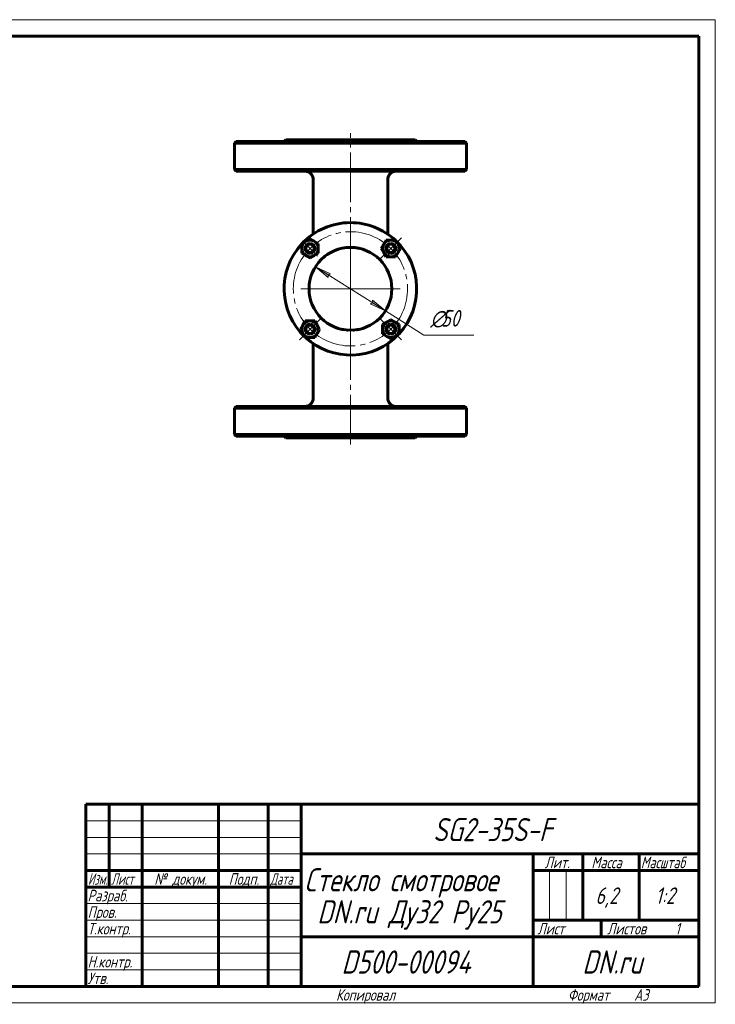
# Model space of a CAD drawing. Header units: millimetres. Extents: x 0 to 420, y 0 to 297.
# Tile 3 of 3: x 210 to 420, y 0 to 297. Entities that reach past the tile are written whole.
import ezdxf

# ---------------------------------------------------------------- set-up
doc = ezdxf.new("R2010")
doc.units = ezdxf.units.MM
for name, pattern in [('K5LT_AXLED', [19.5, 15, -1.5, 1.5, -1.5]), ('K5LT_BASIC', [0]), ('K5LT_THIN', [0])]:
    doc.linetypes.add(name, pattern=pattern)
doc.layers.add('Системный слой', color=7, linetype='Continuous')
doc.layers.add('Системный слой (1)', color=7, linetype='Continuous', true_color=0x6c6c6c)
doc.styles.add('KDIMTEXTSTYLE', font='GOST_AU.SHX', dxfattribs={"width": 0.96, "oblique": 15, "height": 5})
doc.styles.add('KTEXTSTYLE', font='GOST_AU.SHX', dxfattribs={"width": 0.96, "height": 5})
doc.dimstyles.new('KDIMSTYLE (0.50)', dxfattribs={"dimtxt": 5, "dimasz": 1, "dimexe": 2, "dimexo": 0, "dimgap": 1, "dimtad": 1, "dimlfac": 2, "dimtxsty": 'KDIMTEXTSTYLE', "dimsah": 1, "dimcen": 0, "dimdle": 1, "dimadec": 0, "dimazin": 0, "dimtfac": 0.667, "dimtmove": 0, "dimatfit": 3, "dimfxl": 1, "dimtvp": 1, "dimtolj": 1, "dimtzin": 0, "dimarcsym": 0})

# ---------------------------------------------------------------- blocks, each defined once
blk = doc.blocks.new('U48')
at = {"layer": 'Системный слой (1)', "linetype": 'K5LT_BASIC', "lineweight": 60}
for p, q in [((307.46, 203.43), (307.16, 203.5)), ((307.77, 203.38), (307.46, 203.43)), ((308.08, 203.33), (307.77, 203.38))]:
    blk.add_line(p, q, dxfattribs=at)
blk = doc.blocks.new('U49')
at = {"layer": 'Системный слой (1)', "linetype": 'K5LT_BASIC', "lineweight": 60}
for p, q in [((301.79, 225.26), (301.91, 225.36)), ((301.91, 225.36), (302.05, 225.48)), ((302.05, 225.48), (302.22, 225.61))]:
    blk.add_line(p, q, dxfattribs=at)
blk = doc.blocks.new('U50')
at = {"layer": 'Системный слой (1)', "linetype": 'K5LT_BASIC', "lineweight": 60}
for p, q in [((307.51, 227.98), (308.02, 228.07)), ((308.02, 228.07), (308.54, 228.14)), ((308.54, 228.14), (309.06, 228.18)), ((309.43, 228.2), (310.49, 228.19)), ((310.49, 228.19), (311.53, 228.09)), ((311.53, 228.09), (312.53, 227.91))]:
    blk.add_line(p, q, dxfattribs=at)
blk = doc.blocks.new('U51')
at = {"layer": 'Системный слой (1)', "linetype": 'K5LT_BASIC', "lineweight": 60}
for start, end in [(90, 136.6424), (47.297, 90), (137.297, 226.6424), (317.297, 46.6424), (227.297, 316.6424)]:
    blk.add_arc((309.85, 215.7), 20, start, end, dxfattribs=at)
blk = doc.blocks.new('U52')
at = {"layer": 'Системный слой (1)', "linetype": 'K5LT_BASIC', "lineweight": 60}
for p, q in [((303.75, 204.79), (303.47, 204.96)), ((304.06, 204.63), (303.75, 204.79)), ((304.38, 204.46), (304.06, 204.63))]:
    blk.add_line(p, q, dxfattribs=at)
blk = doc.blocks.new('U53')
at = {"layer": 'Системный слой (1)', "linetype": 'K5LT_BASIC', "lineweight": 60}
for p, q in [((307.46, 203.43), (307.16, 203.5)), ((307.77, 203.38), (307.46, 203.43)), ((308.08, 203.33), (307.77, 203.38))]:
    blk.add_line(p, q, dxfattribs=at)
blk = doc.blocks.new('U54')
at = {"layer": 'Системный слой (1)', "linetype": 'K5LT_BASIC', "lineweight": 60}
for p, q in [((301.79, 225.26), (301.91, 225.36)), ((301.91, 225.36), (302.05, 225.48)), ((302.05, 225.48), (302.22, 225.61))]:
    blk.add_line(p, q, dxfattribs=at)
blk = doc.blocks.new('U55')
at = {"layer": 'Системный слой (1)', "linetype": 'K5LT_BASIC', "lineweight": 60}
for p, q in [((307.51, 227.98), (308.02, 228.07)), ((308.02, 228.07), (308.54, 228.14)), ((308.54, 228.14), (309.06, 228.18)), ((309.43, 228.2), (310.49, 228.19)), ((310.49, 228.19), (311.53, 228.09)), ((311.53, 228.09), (312.53, 227.91))]:
    blk.add_line(p, q, dxfattribs=at)
blk = doc.blocks.new('U56')
at = {"layer": 'Системный слой (1)', "linetype": 'K5LT_BASIC', "lineweight": 60}
for p, q in [((303.75, 204.79), (303.47, 204.96)), ((304.06, 204.63), (303.75, 204.79)), ((304.38, 204.46), (304.06, 204.63))]:
    blk.add_line(p, q, dxfattribs=at)
blk = doc.blocks.new('U57')
at = {"layer": 'Системный слой (1)', "linetype": 'K5LT_BASIC', "lineweight": 60}
for p, q in [((308.85, 203.24), (308.72, 203.25)), ((308.97, 203.23), (308.85, 203.24)), ((309.1, 203.23), (308.97, 203.23)), ((310.79, 203.24), (310.64, 203.23)), ((310.93, 203.25), (310.79, 203.24)), ((311.08, 203.26), (310.93, 203.25))]:
    blk.add_line(p, q, dxfattribs=at)
blk = doc.blocks.new('U58')
at = {"layer": 'Системный слой (1)', "linetype": 'K5LT_BASIC', "lineweight": 60}
for p, q in [((308.85, 203.24), (308.72, 203.25)), ((308.97, 203.23), (308.85, 203.24)), ((309.1, 203.23), (308.97, 203.23)), ((310.79, 203.24), (310.64, 203.23)), ((310.93, 203.25), (310.79, 203.24)), ((311.08, 203.26), (310.93, 203.25))]:
    blk.add_line(p, q, dxfattribs=at)
blk = doc.blocks.new('U59')
at = {"layer": 'Системный слой (1)', "linetype": 'K5LT_BASIC', "lineweight": 60}
for p, q in [((311.83, 203.36), (311.64, 203.33)), ((312.02, 203.39), (311.83, 203.36)), ((312.2, 203.43), (312.02, 203.39))]:
    blk.add_line(p, q, dxfattribs=at)
blk = doc.blocks.new('U60')
at = {"layer": 'Системный слой (1)', "linetype": 'K5LT_BASIC', "lineweight": 60}
for p, q in [((311.83, 203.36), (311.64, 203.33)), ((312.02, 203.39), (311.83, 203.36)), ((312.2, 203.43), (312.02, 203.39))]:
    blk.add_line(p, q, dxfattribs=at)
blk = doc.blocks.new('U61')
at = {"layer": 'Системный слой (1)', "linetype": 'K5LT_AXLED', "lineweight": 18}
for q in [(309.85, 230.7), (294.85, 215.7), (324.85, 215.7), (309.85, 200.7)]:
    blk.add_line((309.85, 215.7), q, dxfattribs=at)
blk = doc.blocks.new('D6')
at = {"layer": 'Системный слой (1)'}
for points in [[(303.86, 220.27), (299.28, 222.39), (303.16, 219.16), (303.09, 219.98)], [(320.41, 209.02), (316.54, 212.25), (316.61, 211.43), (315.84, 211.14)]]:
    blk.add_hatch(color=256, dxfattribs=at).paths.add_polyline_path(points)
at = {"layer": 'Системный слой (1)', "linetype": 'K5LT_THIN', "lineweight": 18}
for p, q in [((299.28, 222.39), (303.86, 220.27)), ((303.16, 219.16), (299.28, 222.39)), ((299.28, 222.39), (320.41, 209.02)), ((303.86, 220.27), (303.09, 219.98)), ((303.09, 219.98), (303.16, 219.16)), ((315.84, 211.14), (316.61, 211.43)), ((316.61, 211.43), (316.54, 212.25)), ((316.54, 212.25), (320.41, 209.02)), ((320.41, 209.02), (315.84, 211.14)), ((320.41, 209.02), (331.99, 201.7))]:
    blk.add_line(p, q, dxfattribs=at)
blk.add_wipeout([(333.99, 202.7), (333.99, 210.08), (344.63, 210.08), (344.63, 202.7)]).dxf.layer = 'Системный слой (1)'
blk.add_line((331.99, 201.7), (347.07, 201.7), dxfattribs=at)
at = {"layer": 'Системный слой (1)', "char_height": 5, "attachment_point": 1, "style": 'KTEXTSTYLE'}
for s, insert in [('\\H5.0;\\W1.000;\\Q15;\\Q15;\\W0.960;∅', (333.99, 209.29)), ('\\H5.0;\\W1.000;\\Q15;\\Q15;\\W0.960;50', (337.3, 209.29))]:
    blk.add_mtext(s, dxfattribs=dict(at, insert=insert))
blk = doc.blocks.new('KDIMARROW_01')
at = {"layer": 'Системный слой'}
blk.add_hatch(color=0, dxfattribs=at).paths.add_polyline_path([(0, 0), (-5, 0.66), (-4.5, 0), (-5, -0.66)])
at = {"layer": 'Системный слой', "color": 0, "linetype": 'K5LT_THIN', "lineweight": 18}
for p, q in [((-4.5, 0), (-5, 0.66)), ((-5, 0.66), (0, 0)), ((0, 0), (-5, -0.66)), ((-5, -0.66), (-4.5, 0))]:
    blk.add_line(p, q, dxfattribs=at)
at = {"layer": 'Системный слой (1)', "color": 0, "linetype": 'K5LT_THIN', "lineweight": 18}
blk.add_line((309.85, 215.7), (309.35, 215.7), dxfattribs=at)
blk = doc.blocks.new('U62')
at = {"layer": 'Системный слой (1)', "linetype": 'K5LT_AXLED', "lineweight": 18}
for p, q in [((297.65, 227.9), (295.35, 230.2)), ((322.05, 227.9), (325.23, 231.08)), ((299.95, 225.6), (297.65, 227.9)), ((318.86, 224.72), (322.05, 227.9)), ((300.83, 206.69), (297.65, 203.51)), ((318.86, 206.69), (322.05, 203.51)), ((297.65, 203.51), (294.47, 200.32)), ((322.05, 203.51), (325.23, 200.32))]:
    blk.add_line(p, q, dxfattribs=at)
for start, end in [(45, 135), (135, 225), (315, 45), (225, 315)]:
    blk.add_arc((309.85, 215.7), 17.25, start, end, dxfattribs=at)
blk = doc.blocks.new('U63')
at = {"linetype": 'K5LT_THIN', "lineweight": 18}
for p, q in [((0, 297), (420, 297)), ((420, 297), (420, 0)), ((230, 55), (295, 55)), ((230, 50), (295, 50)), ((230, 45), (295, 45)), ((369.96, 25), (369.96, 40)), ((374.98, 25), (374.98, 40)), ((230, 30), (295, 30)), ((230, 25), (295, 25)), ((230, 20), (295, 20)), ((230, 15), (295, 15)), ((230, 10), (295, 10)), ((420, 0), (0, 0))]:
    blk.add_line(p, q, dxfattribs=at)
at = {"linetype": 'K5LT_BASIC', "lineweight": 60}
for p, q in [((20, 292), (415, 292)), ((415, 292), (415, 5)), ((230, 60), (415, 60)), ((230, 5), (230, 60)), ((237, 35), (237, 60)), ((247, 5), (247, 60)), ((270, 5), (270, 60)), ((285, 5), (285, 60)), ((295, 5), (295, 60)), ((295, 45), (415, 45)), ((365, 5), (365, 45)), ((380, 25), (380, 45)), ((397, 25), (397, 45)), ((230, 40), (295, 40)), ((365, 40), (380, 40)), ((380, 40), (415, 40)), ((230, 35), (295, 35)), ((365, 25), (415, 25)), ((385.57, 20), (385.57, 25)), ((295, 20), (365, 20)), ((365, 20), (415, 20)), ((415, 5), (20, 5))]:
    blk.add_line(p, q, dxfattribs=at)
at = {"attachment_point": 1, "style": 'KTEXTSTYLE'}
for s, insert, char_height in [('\\H5.0;\\W1.000;\\Q15;\\Q15;\\W0.960;\\H7.00;SG2-35S-F', (334.83, 55.86), 7), ('\\H5.0;\\W1.000;\\Q15;\\Q15;\\W0.960;\\H3.50;Лит.', (368.47, 44.18), 3.5), ('\\H5.0;\\W1.000;\\Q15;\\Q15;\\W0.960;\\H3.50;Масса', (382.58, 44.18), 3.5), ('\\H5.0;\\W1.000;\\Q15;\\Q15;\\W0.926;\\H3.50;Масштаб', (397.52, 44.18), 3.5), ('\\H5.0;\\W1.000;\\Q15;\\Q15;\\W0.786;\\H3.50;Изм.', (230.62, 39.18), 3.5), ('\\H5.0;\\W1.000;\\Q15;\\Q15;\\W0.800;\\H3.50;Лист', (237.61, 39.18), 3.5), ('\\H5.0;\\W1.000;\\Q15;\\Q15;\\W0.960;\\H3.50;№ докум.', (250.63, 39.18), 3.5), ('\\H5.0;\\W1.000;\\Q15;\\Q15;\\W0.960;\\H3.50;Подп.', (273.1, 39.18), 3.5), ('\\H5.0;\\W1.000;\\Q15;\\Q15;\\W0.800;\\H3.50;Дата', (285.61, 39.18), 3.5), ('\\H5.0;\\W1.000;\\Q15;\\Q15;\\W0.960;\\H7.00;Стекло смотровое', (295.94, 40.69), 7), ('\\H5.0;\\W1.000;\\Q15;\\Q15;\\W0.960;\\H3.50;Разраб.', (230.5, 34.18), 3.5), ('\\H5.0;\\W1.000;\\Q15;\\Q15;\\W0.960;6,2', (383.82, 34.9), 5), ('\\H5.0;\\W1.000;\\Q15;\\Q15;\\W0.960;1:2', (401.92, 34.9), 5), ('\\H5.0;\\W1.000;\\Q15;\\Q15;\\W0.960;\\H7.00;DN.ru Ду32 Ру25', (299.83, 31.02), 7), ('\\H5.0;\\W1.000;\\Q15;\\Q15;\\W0.960;\\H3.50;Пров.', (230.5, 29.18), 3.5), ('\\H5.0;\\W1.000;\\Q15;\\Q15;\\W0.960;\\H3.50;Т.контр.', (230.5, 24.18), 3.5), ('\\H5.0;\\W1.000;\\Q15;\\Q15;\\W0.960;\\H3.50;Лист', (366.32, 24.18), 3.5), ('\\H5.0;\\W1.000;\\Q15;\\Q15;\\W0.960;\\H3.50;Листов', (387.36, 24.18), 3.5), ('\\H5.0;\\W1.000;\\Q15;\\Q15;\\W0.960;\\H3.50;1', (407.91, 24.18), 3.5), ('\\H5.0;\\W1.000;\\Q15;\\Q15;\\W0.960;\\H7.00;D500-00094', (307.15, 15.86), 7), ('\\H5.0;\\W1.000;\\Q15;\\Q15;\\W0.960;\\H7.00;DN.ru', (379.84, 15.86), 7), ('\\H5.0;\\W1.000;\\Q15;\\Q15;\\W0.960;\\H3.50;Н.контр.', (230.5, 14.18), 3.5), ('\\H5.0;\\W1.000;\\Q15;\\Q15;\\W0.960;\\H3.50;Утв.', (230.5, 9.18), 3.5), ('\\H5.0;\\W1.000;\\Q15;\\Q15;\\W0.960;\\H3.50;Копировал', (305.5, 4.18), 3.5), ('\\H5.0;\\W1.000;\\Q15;\\Q15;\\W0.960;\\H3.50;Формат', (375.5, 4.18), 3.5), ('\\H5.0;\\W1.000;\\Q15;\\Q15;\\W0.960;\\H3.50;A3', (395.5, 4.18), 3.5)]:
    blk.add_mtext(s, dxfattribs=dict(at, insert=insert, char_height=char_height))

msp = doc.modelspace()

# ---------------------------------------------------------------- linework, layer by layer
at = {"layer": 'Системный слой (1)', "linetype": 'K5LT_AXLED', "lineweight": 18}
for p, q in [((309.8493, 222.3643), (309.8493, 262.7041)), ((309.8493, 168.7041), (309.8493, 209.0438))]:
    msp.add_line(p, q, dxfattribs=at)
at = {"layer": 'Системный слой (1)', "linetype": 'K5LT_BASIC', "lineweight": 60}
for p, q in [((275.3493, 260.2041), (274.8493, 259.7041)), ((274.8493, 259.7041), (309.8493, 259.7041)), ((274.8493, 251.7041), (274.8493, 259.7041)), ((344.3493, 260.2041), (275.3493, 260.2041)), ((290.3493, 260.7041), (289.8493, 260.2041)), ((290.3493, 260.7041), (329.3493, 260.7041)), ((309.8493, 259.7041), (344.8493, 259.7041)), ((329.3493, 260.7041), (329.8493, 260.2041)), ((344.3493, 260.2041), (344.8493, 259.7041)), ((344.8493, 251.7041), (344.8493, 259.7041)), ((275.3493, 251.2041), (274.8493, 251.7041)), ((309.8493, 251.7041), (274.8493, 251.7041)), ((275.3493, 251.2041), (344.3493, 251.2041)), ((344.8493, 251.7041), (309.8493, 251.7041)), ((344.3493, 251.2041), (344.8493, 251.7041)), ((298.5993, 232.24), (298.5993, 248.7041)), ((321.0993, 232.24), (321.0993, 248.7041)), ((295.1517, 229.345), (296.4017, 230.0667)), ((295.1517, 227.9017), (295.1517, 229.345)), ((296.4017, 230.0667), (297.6517, 230.7884)), ((297.6517, 230.7884), (298.9017, 230.0667)), ((298.9017, 230.0667), (300.1517, 229.345)), ((300.1517, 229.345), (300.1517, 227.9017)), ((319.1601, 227.9017), (319.8818, 229.1517)), ((319.8818, 229.1517), (320.6035, 230.4017)), ((320.6035, 230.4017), (322.0469, 230.4017)), ((322.0469, 230.4017), (323.4902, 230.4017)), ((323.4902, 230.4017), (324.2119, 229.1517)), ((324.2119, 229.1517), (324.9336, 227.9017)), ((295.1517, 226.4583), (295.1517, 227.9017)), ((296.4017, 225.7366), (295.1517, 226.4583)), ((300.1517, 226.4583), (298.9017, 225.7366)), ((300.1517, 227.9017), (300.1517, 226.4583)), ((319.8818, 226.6517), (319.1601, 227.9017)), ((320.6035, 225.4017), (319.8818, 226.6517)), ((324.2119, 226.6517), (323.4902, 225.4017)), ((324.9336, 227.9017), (324.2119, 226.6517)), ((297.6517, 225.0149), (296.4017, 225.7366)), ((298.9017, 225.7366), (297.6517, 225.0149)), ((322.0469, 225.4017), (320.6035, 225.4017)), ((323.4902, 225.4017), (322.0469, 225.4017)), ((295.4866, 204.7565), (296.2083, 206.0065)), ((296.2083, 206.0065), (297.6517, 206.0065)), ((297.6517, 206.0065), (299.0951, 206.0065)), ((299.0951, 206.0065), (299.8167, 204.7565)), ((319.5469, 204.9499), (320.7969, 205.6715)), ((320.7969, 205.6715), (322.0469, 206.3932)), ((322.0469, 206.3932), (323.2969, 205.6715)), ((323.2969, 205.6715), (324.5469, 204.9499)), ((294.7649, 203.5065), (295.4866, 204.7565)), ((295.4866, 202.2565), (294.7649, 203.5065)), ((296.2083, 201.0065), (295.4866, 202.2565)), ((299.8167, 202.2565), (299.0951, 201.0065)), ((299.8167, 204.7565), (300.5384, 203.5065)), ((300.5384, 203.5065), (299.8167, 202.2565)), ((319.5469, 203.5065), (319.5469, 204.9499)), ((319.5469, 202.0631), (319.5469, 203.5065)), ((324.5469, 204.9499), (324.5469, 203.5065)), ((324.5469, 203.5065), (324.5469, 202.0631)), ((297.6517, 201.0065), (296.2083, 201.0065)), ((299.0951, 201.0065), (297.6517, 201.0065)), ((320.7969, 201.3414), (319.5469, 202.0631)), ((322.0469, 200.6197), (320.7969, 201.3414)), ((323.2969, 201.3414), (322.0469, 200.6197)), ((324.5469, 202.0631), (323.2969, 201.3414)), ((298.5993, 182.7041), (298.5993, 199.1681)), ((321.0993, 182.7041), (321.0993, 199.1681)), ((275.3493, 180.2041), (274.8493, 179.7041)), ((274.8493, 179.7041), (309.8493, 179.7041)), ((274.8493, 171.7041), (274.8493, 179.7041)), ((344.3493, 180.2041), (275.3493, 180.2041)), ((309.8493, 179.7041), (344.8493, 179.7041)), ((344.3493, 180.2041), (344.8493, 179.7041)), ((344.8493, 171.7041), (344.8493, 179.7041)), ((275.3493, 171.2041), (274.8493, 171.7041)), ((309.8493, 171.7041), (274.8493, 171.7041)), ((275.3493, 171.2041), (344.3493, 171.2041)), ((290.3493, 170.7041), (289.8493, 171.2041)), ((290.3493, 170.7041), (329.3493, 170.7041)), ((344.8493, 171.7041), (309.8493, 171.7041)), ((329.3493, 170.7041), (329.8493, 171.2041)), ((344.3493, 171.2041), (344.8493, 171.7041))]:
    msp.add_line(p, q, dxfattribs=at)
for centre in [(297.6517, 227.9017), (322.0469, 227.9017), (297.6517, 203.5065), (322.0469, 203.5065)]:
    msp.add_circle(centre, 1.25, dxfattribs=at)
for centre, radius, start, end in [((296.0993, 248.7041), 2.5, 0, 90), ((323.5993, 248.7041), 2.5, 90, 180), ((297.6517, 227.9017), 2.5, 120, 180), ((297.6517, 227.9017), 1.5, 90, 270), ((297.6517, 227.9017), 2.5, 60, 120), ((297.6517, 227.9017), 1.5, 270, 90), ((297.6517, 227.9017), 2.5, 0, 60), ((322.0469, 227.9017), 2.5, 150, 210), ((322.0469, 227.9017), 2.5, 90, 150), ((322.0469, 227.9017), 1.5, 90, 270), ((322.0469, 227.9017), 2.5, 30, 90), ((322.0469, 227.9017), 1.5, 270, 90), ((322.0469, 227.9017), 2.5, 330, 30), ((297.6517, 227.9017), 2.5, 180, 240), ((309.8493, 215.7041), 12.5, 0, 270), ((297.6517, 227.9017), 2.5, 300, 0), ((322.0469, 227.9017), 2.5, 210, 270), ((322.0469, 227.9017), 2.5, 270, 330), ((297.6517, 227.9017), 2.5, 240, 300), ((309.8493, 215.7041), 12.5, 270, 0), ((297.6517, 203.5065), 2.5, 90, 150), ((297.6517, 203.5065), 2.5, 30, 90), ((300.8493, 205.6418), 1, 47.483848, 48.189685), ((322.0469, 203.5065), 2.5, 120, 180), ((322.0469, 203.5065), 2.5, 60, 120), ((322.0469, 203.5065), 2.5, 0, 60), ((297.6517, 203.5065), 2.5, 150, 210), ((297.6517, 203.5065), 2.5, 210, 270), ((297.6517, 203.5065), 1.5, 90, 270), ((297.6517, 203.5065), 1.5, 270, 90), ((297.6517, 203.5065), 2.5, 270, 330), ((297.6517, 203.5065), 2.5, 330, 30), ((322.0469, 203.5065), 2.5, 180, 240), ((322.0469, 203.5065), 1.5, 90, 270), ((322.0469, 203.5065), 1.5, 270, 90), ((322.0469, 203.5065), 2.5, 300, 0), ((322.0469, 203.5065), 2.5, 240, 300), ((296.0993, 182.7041), 2.5, 270, 0), ((323.5993, 182.7041), 2.5, 180, 270)]:
    msp.add_arc(centre, radius, start, end, dxfattribs=at)
for points, knots in [([(301.6128, 206.3009), (301.6097, 206.3036), (301.6066, 206.3063), (301.5987, 206.3132), (301.594, 206.3173), (301.5824, 206.3276), (301.5758, 206.3334), (301.5608, 206.3467), (301.5532, 206.3535), (301.5453, 206.3606), (301.5437, 206.362), (301.5387, 206.3665), (301.5348, 206.37), (301.5276, 206.3765), (301.5269, 206.3772), (301.5243, 206.3796), (301.5237, 206.3801), (301.5241, 206.3798)], [0, 0, 0, 0, 0.68485532, 0.68485532, 1.82628084, 1.82628084, 3.65256169, 3.65256169, 6.40717342, 6.40717342, 7.07683827, 7.07683827, 9.16178515, 9.16178515, 12.36644847, 12.36644847, 13.77305865, 13.77305865, 13.77305865, 13.77305865]), ([(301.6128, 206.3009), (301.6097, 206.3036), (301.6066, 206.3063), (301.5987, 206.3132), (301.594, 206.3173), (301.5824, 206.3276), (301.5758, 206.3334), (301.5608, 206.3467), (301.5532, 206.3535), (301.5453, 206.3606), (301.5437, 206.362), (301.5387, 206.3665), (301.5348, 206.37), (301.5276, 206.3765), (301.5269, 206.3772), (301.5243, 206.3796), (301.5237, 206.3801), (301.5241, 206.3798)], [0, 0, 0, 0, 0.68485532, 0.68485532, 1.82628084, 1.82628084, 3.65256169, 3.65256169, 6.40717342, 6.40717342, 7.07683827, 7.07683827, 9.16178515, 9.16178515, 12.36644848, 12.36644848, 13.77305865, 13.77305865, 13.77305865, 13.77305865]), ([(317.9458, 206.1807), (317.9218, 206.1602), (317.8959, 206.1384), (317.841, 206.0924), (317.812, 206.0683), (317.7505, 206.0177), (317.7182, 205.9913), (317.6503, 205.9366), (317.6147, 205.9082), (317.5722, 205.8748), (317.567, 205.8706), (317.5566, 205.8625), (317.5514, 205.8584), (317.542, 205.851), (317.5377, 205.8477), (317.5298, 205.8416), (317.5263, 205.8388), (317.5197, 205.8337), (317.5167, 205.8314), (317.5113, 205.8271), (317.5088, 205.8252), (317.5043, 205.8217), (317.5022, 205.8201), (317.4985, 205.8172), (317.4968, 205.8159), (317.4937, 205.8135), (317.4923, 205.8124), (317.4897, 205.8104), (317.4885, 205.8095), (317.4864, 205.8078), (317.4854, 205.8071), (317.4836, 205.8057), (317.4828, 205.8051), (317.4812, 205.8039), (317.4804, 205.8033), (317.4792, 205.8023), (317.4788, 205.802), (317.4779, 205.8013), (317.4773, 205.8009), (317.4758, 205.7997), (317.4747, 205.7989), (317.4717, 205.7965), (317.4696, 205.795), (317.4655, 205.7918), (317.4633, 205.7901), (317.4611, 205.7884)], [0, 0, 0, 0, 4.08468644, 4.08468644, 8.16937289, 8.16937289, 12.25405933, 12.25405933, 16.33874578, 16.33874578, 16.91371348, 16.91371348, 17.46818418, 17.46818418, 17.92630009, 17.92630009, 18.30480554, 18.30480554, 18.61753509, 18.61753509, 18.87591913, 18.87591913, 19.08940172, 19.08940172, 19.26578573, 19.26578573, 19.41151809, 19.41151809, 19.53192538, 19.53192538, 19.63140853, 19.63140853, 19.71360371, 19.71360371, 19.79579888, 19.79579888, 19.8381417, 19.8381417, 19.89293825, 19.89293825, 19.99754986, 19.99754986, 20.20428233, 20.20428233, 20.42343222, 20.42343222, 20.42343222, 20.42343222]), ([(317.9458, 206.1807), (317.9218, 206.1602), (317.8959, 206.1384), (317.841, 206.0924), (317.812, 206.0683), (317.7505, 206.0177), (317.7182, 205.9913), (317.6503, 205.9366), (317.6147, 205.9082), (317.5722, 205.8748), (317.567, 205.8706), (317.5566, 205.8625), (317.5514, 205.8584), (317.542, 205.851), (317.5377, 205.8477), (317.5298, 205.8416), (317.5263, 205.8388), (317.5197, 205.8337), (317.5167, 205.8314), (317.5113, 205.8271), (317.5088, 205.8252), (317.5043, 205.8217), (317.5022, 205.8201), (317.4985, 205.8172), (317.4968, 205.8159), (317.4937, 205.8135), (317.4923, 205.8124), (317.4897, 205.8104), (317.4885, 205.8095), (317.4864, 205.8078), (317.4854, 205.8071), (317.4836, 205.8057), (317.4828, 205.8051), (317.4812, 205.8039), (317.4804, 205.8033), (317.4792, 205.8023), (317.4788, 205.802), (317.4779, 205.8013), (317.4773, 205.8009), (317.4758, 205.7997), (317.4747, 205.7989), (317.4717, 205.7965), (317.4696, 205.795), (317.4655, 205.7918), (317.4633, 205.7901), (317.4611, 205.7884)], [0, 0, 0, 0, 4.08468644, 4.08468644, 8.16937289, 8.16937289, 12.25405933, 12.25405933, 16.33874578, 16.33874578, 16.91371348, 16.91371348, 17.46818418, 17.46818418, 17.92630009, 17.92630009, 18.30480555, 18.30480555, 18.61753509, 18.61753509, 18.87591913, 18.87591913, 19.08940172, 19.08940172, 19.26578573, 19.26578573, 19.41151809, 19.41151809, 19.53192538, 19.53192538, 19.63140853, 19.63140853, 19.71360371, 19.71360371, 19.79579888, 19.79579888, 19.8381417, 19.8381417, 19.89293825, 19.89293825, 19.99754986, 19.99754986, 20.20428233, 20.20428233, 20.42343222, 20.42343222, 20.42343222, 20.42343222])]:
    msp.add_open_spline(points, degree=3, knots=knots, dxfattribs=at)

# ---------------------------------------------------------------- block references
at = {"layer": 'Системный слой (1)'}
for name in ['U51', 'U61', 'U50', 'U55', 'U49', 'U54', 'U52', 'U56', 'U48', 'U53', 'U57', 'U58', 'U59', 'U60']:
    msp.add_blockref(name, (0, 0), dxfattribs=at)

# ---------------------------------------------------------------- next in the draw order: dimensions: what is measured, and where the dimension line sits
dim = msp.add_diameter_dim_2p(p1=(288.7201, 229.0666), p2=(330.9785, 202.3415), dimstyle='KDIMSTYLE (0.50)', override={"dimtih": 1, "dimtoh": 1, "dimpost": '\\H5.0;\\W0.960;\\Q15;<>', "dimblk1": 'KDIMARROW_01', "dimblk2": 'KDIMARROW_01', "dimtol": 1, "dimtp": 0, "dimtm": 0, "dimtdec": 5, "dimtmove": 1, "dimatfit": 2, "dimtolj": 1}, dxfattribs=at)
dim.commit()
dim.dimension.update_dxf_attribs({"geometry": 'D6', "text_midpoint": (333.9893, 201.7023), "dimtype": 163})

# ---------------------------------------------------------------- next in the draw order: block references
msp.add_blockref('U63', (0, 0))
msp.add_blockref('U62', (0, 0), dxfattribs=at)

doc.saveas('drawing.dxf')
